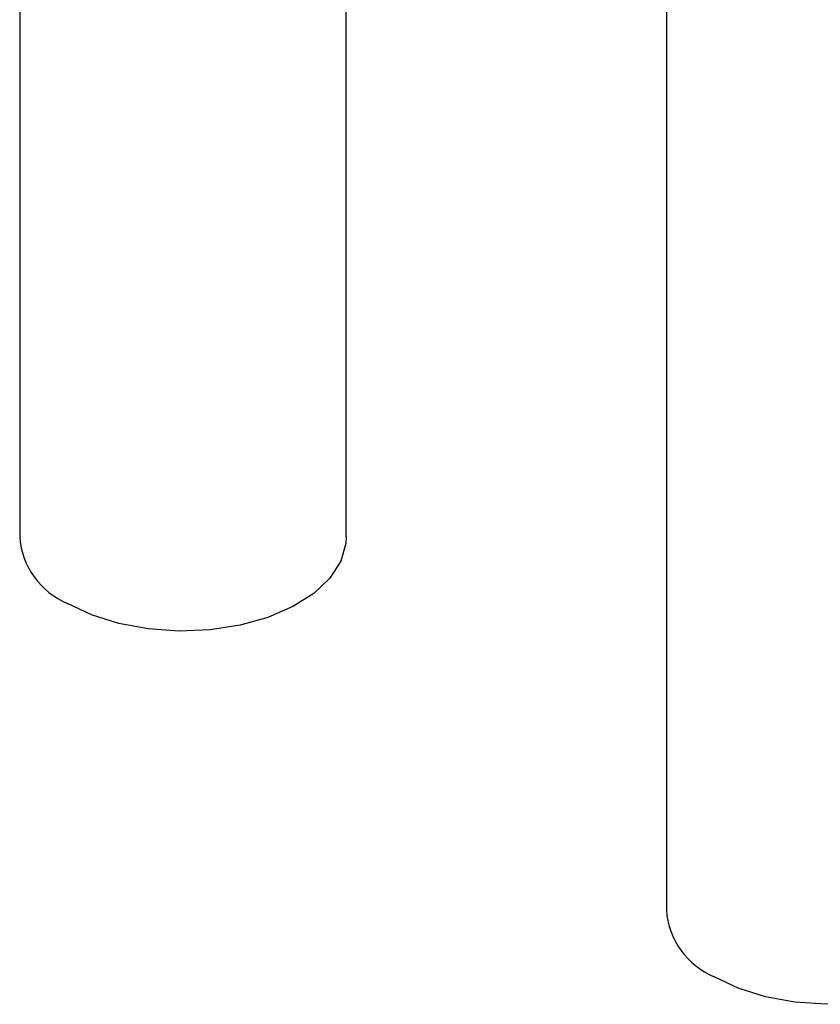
# Paper-space layout 'Sheet1' of a CAD drawing. Header units: millimetres. Extents: x -80341 to 21249, y 0 to 26255.
# Tile 90 of 154: x 17203 to 17252, y 6590 to 6651. Entities that reach past the tile are written whole.
import ezdxf

# ---------------------------------------------------------------- set-up
doc = ezdxf.new("R2010")
doc.units = ezdxf.units.MM
doc.linetypes.add('SLD-Sólida', pattern=[0])

psp = doc.layouts.new('Sheet1')

# ---------------------------------------------------------------- linework, layer by layer
at = {"color": 7, "linetype": 'SLD-Sólida', "lineweight": 25, "ltscale": 25}
for p, q in [((17202.508, 6681.527), (17202.508, 6618.848)), ((17222.508, 6618.848), (17222.508, 6669.981)), ((17242.106, 6658.668), (17242.106, 6595.989))]:
    psp.add_line(p, q, dxfattribs=at)
at = {"color": 7, "linetype": 'SLD-Sólida', "lineweight": 25, "ltscale": 25, "flags": 128}
for points in [[(17222.508, 6618.848), (17222.482, 6618.436), (17222.167, 6617.354), (17221.502, 6616.326), (17220.513, 6615.389), (17219.234, 6614.577), (17217.712, 6613.919), (17216.002, 6613.439), (17214.166, 6613.155), (17212.27, 6613.077), (17210.382, 6613.207), (17208.571, 6613.542), (17206.903, 6614.068), (17205.437, 6614.766)], [(17262.106, 6595.989), (17262.08, 6595.577), (17261.765, 6594.495), (17261.1, 6593.466), (17260.111, 6592.529), (17258.832, 6591.717), (17257.31, 6591.06), (17255.6, 6590.58), (17253.764, 6590.296), (17251.868, 6590.218), (17249.98, 6590.348), (17248.169, 6590.682), (17246.5, 6591.208), (17245.035, 6591.907)]]:
    psp.add_lwpolyline(points, dxfattribs=at)
at = {"color": 7, "linetype": 'SLD-Sólida', "lineweight": 25, "ltscale": 625}
for centre in [(17207.315, 6619.206), (17246.913, 6596.346)]:
    psp.add_arc(centre, 4.82, 184.25132, 247.06882, dxfattribs=at)

doc.saveas('drawing.dxf')
